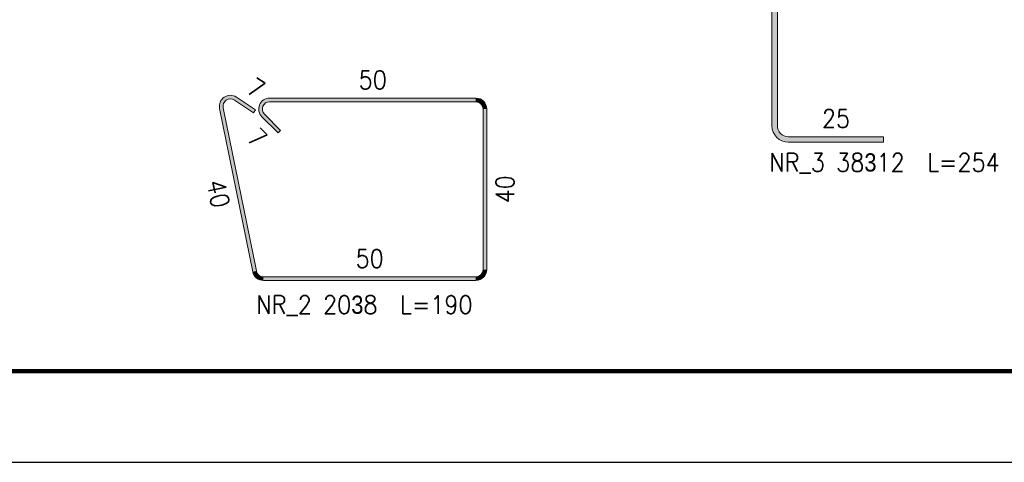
# Model space of a CAD drawing. Extents: x 72518 to 104580, y -134755 to -121361.
# Tile 2 of 47: x 74075 to 76234, y -134755 to -133784. Entities that reach past the tile are written whole.
import ezdxf

# ---------------------------------------------------------------- set-up
doc = ezdxf.new("R2010")
doc.units = 0
doc.header["$LTSCALE"] = 5
doc.header["$MEASUREMENT"] = 0
doc.layers.add('_FORMATKA', color=8, linetype='Continuous', lineweight=15, plot=False)
for name, color, linetype, lineweight in [('_RAMKA', 7, 'Continuous', 35), ('AutoCAD_Structural_Detailing_pręt wyrzucony', 7, 'Continuous', 13), ('PS_DIM', 4, 'Continuous', 13)]:
    doc.layers.add(name, color=color, linetype=linetype, lineweight=lineweight)
doc.styles.add('r-simplex', font='simplex.shx', dxfattribs={"width": 0.9})

# ---------------------------------------------------------------- blocks, each defined once
blk = doc.blocks.new('*U17')
at = {"layer": '_FORMATKA', "lineweight": -3}
blk.add_lwpolyline([(-1500, 0), (0, 0), (0, 594), (-1500, 594)], close=True, dxfattribs=at)
at = {"layer": '_RAMKA', "lineweight": -3, "const_width": 0.5}
blk.add_lwpolyline([(-1470, 10), (-10, 10), (-10, 584), (-1470, 584)], close=True, dxfattribs=at)

msp = doc.modelspace()

# ---------------------------------------------------------------- hatches: boundary and pattern name
at = {"layer": 'AutoCAD_Structural_Detailing_pręt wyrzucony'}
for points in [[(75736.49336670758, -134016.7947455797), (75724.49336670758, -134016.7947455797), (75724.49336670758, -132903.2947456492), (75736.49336670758, -132903.2947456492)], [(74546.13482817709, -133960.5520475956), (74550.55507851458, -133953.8841103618), (74592.22968622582, -133981.5106749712), (74587.80943588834, -133988.178612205)], [(74623.40253566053, -133964.0978147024), (74623.40253566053, -133956.0978147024), (75075.4025356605, -133956.0978147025), (75075.4025356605, -133964.0978147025)], [(74594.22600231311, -134335.2765239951), (74586.3854696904, -134336.8658786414), (74513.77272963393, -133978.6559860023), (74521.61326225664, -133977.066631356)], [(75091.40253566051, -133980.0978147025), (75099.40253566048, -133980.0978147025), (75099.40253566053, -134332.0978147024), (75091.40253566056, -134332.0978147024)], [(74647.44416622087, -134026.7668622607), (74641.78731197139, -134032.4237165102), (74606.43197291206, -133997.0683774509), (74612.08882716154, -133991.4115232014)], [(75969.49336670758, -134040.7947455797), (75969.49336670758, -134052.7947455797), (75760.49336670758, -134052.7947455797), (75760.49336670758, -134040.7947455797)], [(75075.40253566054, -134348.0978147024), (75075.40253566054, -134356.0978147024), (74609.90706755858, -134356.0978147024), (74609.90706755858, -134348.0978147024)]]:
    msp.add_hatch(color=6, dxfattribs=at).paths.add_polyline_path(points, flags=0)
h = msp.add_hatch(color=6, dxfattribs=at)
edge = h.paths.add_edge_path(flags=0)
edge.add_line((74550.55507851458, -133953.8841103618), (74546.13482817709, -133960.5520475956))
edge.add_arc((74537.2943275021, -133973.8879220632), 16.00000000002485, 56.45915590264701, 191.4591559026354)
edge.add_line((74521.61326225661, -133977.066631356), (74513.77272963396, -133978.6559860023))
edge.add_arc((74537.29432750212, -133973.8879220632), 23.9999999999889, 416.45915590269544, 551.4591559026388, ccw=False)
h = msp.add_hatch(color=6, dxfattribs=at)
edge = h.paths.add_edge_path(flags=0)
edge.add_line((74623.40253566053, -133956.0978147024), (74623.40253566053, -133964.0978147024))
edge.add_arc((74623.40253566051, -133980.0978147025), 16.0000000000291, 89.99999999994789, 225)
edge.add_line((74612.0888271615, -133991.4115232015), (74606.43197291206, -133997.0683774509))
edge.add_arc((74623.40253566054, -133980.0978147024), 24, 450.00000000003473, 584.9999999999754, ccw=False)
h = msp.add_hatch(color=6, dxfattribs=at)
edge = h.paths.add_edge_path(flags=0)
edge.add_line((75099.40253566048, -133980.0978147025), (75091.40253566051, -133980.0978147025))
edge.add_arc((75075.40253566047, -133980.0978147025), 16.00000000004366, 0, 89.99999999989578)
edge.add_line((75075.4025356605, -133964.0978147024), (75075.4025356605, -133956.0978147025))
edge.add_arc((75075.40253566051, -133980.0978147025), 23.9999999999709, 360.00000000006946, 450.00000000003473, ccw=False)
h = msp.add_hatch(color=6, dxfattribs=at)
edge = h.paths.add_edge_path(flags=0)
edge.add_line((75724.49336670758, -134016.7947455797), (75736.49336670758, -134016.7947455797))
edge.add_arc((75760.49336670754, -134016.7947455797), 23.99999999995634, 179.9999999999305, 270.0000000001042)
edge.add_line((75760.49336670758, -134040.7947455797), (75760.49336670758, -134052.7947455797))
edge.add_arc((75760.4933667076, -134016.7947455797), 36.00000000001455, 539.9999999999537, 629.9999999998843, ccw=False)
h = msp.add_hatch(color=6, dxfattribs=at)
edge = h.paths.add_edge_path(flags=0)
edge.add_line((74586.3854696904, -134336.8658786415), (74594.22600231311, -134335.2765239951))
edge.add_arc((74609.90706755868, -134332.0978147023), 16.00000000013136, -168.540844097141, -90.00000000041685)
edge.add_line((74609.90706755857, -134348.0978147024), (74609.90706755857, -134356.0978147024))
edge.add_arc((74609.9070675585, -134332.0978147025), 23.99999999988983, 191.4591559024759, 270.0000000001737, ccw=False)
h = msp.add_hatch(color=6, dxfattribs=at)
edge = h.paths.add_edge_path(flags=0)
edge.add_line((75075.40253566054, -134356.0978147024), (75075.40253566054, -134348.0978147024))
edge.add_arc((75075.40253566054, -134332.0978147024), 15.9999999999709, -89.99999999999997, 1.042458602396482e-10)
edge.add_line((75091.40253566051, -134332.0978147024), (75099.40253566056, -134332.0978147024))
edge.add_arc((75075.4025356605, -134332.0978147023), 24.00000000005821, 270.00000000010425, 359.9999999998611, ccw=False)

# ---------------------------------------------------------------- linework, layer by layer
at = {"layer": 'AutoCAD_Structural_Detailing_pręt wyrzucony', "color": 6}
for p, q in [((75724.49336670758, -134016.7947455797), (75724.49336670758, -132903.2947456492)), ((75736.49336670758, -134016.7947455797), (75736.49336670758, -132903.2947456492)), ((74550.55507851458, -133953.8841103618), (74592.22968622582, -133981.5106749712)), ((74623.40253566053, -133956.0978147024), (75075.4025356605, -133956.0978147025)), ((74586.3854696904, -134336.8658786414), (74513.77272963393, -133978.6559860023)), ((74594.22600231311, -134335.2765239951), (74521.61326225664, -133977.066631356)), ((74546.13482817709, -133960.5520475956), (74587.80943588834, -133988.178612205)), ((74623.40253566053, -133964.0978147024), (75075.4025356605, -133964.0978147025)), ((75091.40253566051, -133980.0978147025), (75091.40253566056, -134332.0978147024)), ((75099.40253566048, -133980.0978147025), (75099.40253566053, -134332.0978147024)), ((74592.22968622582, -133981.5106749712), (74587.80943588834, -133988.178612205)), ((74641.78731197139, -134032.4237165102), (74606.43197291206, -133997.0683774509)), ((74647.44416622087, -134026.7668622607), (74612.08882716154, -133991.4115232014)), ((74641.78731197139, -134032.4237165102), (74647.44416622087, -134026.7668622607)), ((75969.49336670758, -134040.7947455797), (75760.49336670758, -134040.7947455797)), ((75969.49336670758, -134052.7947455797), (75969.49336670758, -134040.7947455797)), ((75969.49336670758, -134052.7947455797), (75760.49336670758, -134052.7947455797)), ((75075.40253566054, -134348.0978147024), (74609.90706755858, -134348.0978147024)), ((75075.40253566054, -134356.0978147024), (74609.90706755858, -134356.0978147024))]:
    msp.add_line(p, q, dxfattribs=at)
for centre, radius, start, end in [((74537.29432750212, -133973.8879220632), 23.9999999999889, 56.45915590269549, 191.4591559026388), ((74537.2943275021, -133973.8879220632), 16.00000000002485, 56.45915590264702, 191.4591559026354), ((74623.40253566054, -133980.0978147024), 24, 90.0000000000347, 224.9999999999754), ((75075.40253566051, -133980.0978147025), 23.9999999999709, 6.94802772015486e-11, 90.00000000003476), ((74623.40253566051, -133980.0978147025), 16.0000000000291, 89.99999999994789, 225), ((75075.40253566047, -133980.0978147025), 16.00000000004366, 0, 89.99999999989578), ((75760.4933667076, -134016.7947455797), 36.00000000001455, 179.9999999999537, 269.9999999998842), ((75760.49336670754, -134016.7947455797), 23.99999999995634, 179.9999999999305, 270.0000000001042), ((74609.9070675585, -134332.0978147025), 23.99999999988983, 191.4591559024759, 270.0000000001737), ((74609.90706755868, -134332.0978147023), 16.00000000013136, 191.459155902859, 269.9999999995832), ((75075.40253566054, -134332.0978147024), 15.9999999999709, 270, 1.042458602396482e-10), ((75075.4025356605, -134332.0978147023), 24.00000000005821, 270.0000000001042, 359.9999999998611)]:
    msp.add_arc(centre, radius, start, end, dxfattribs=at)

# ---------------------------------------------------------------- block references
at = {"layer": 'PS_DIM', "xscale": 20, "yscale": 20, "zscale": 20}
msp.add_blockref('*U17', (102637.6686294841, -134754.8987241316), dxfattribs=at)

# ---------------------------------------------------------------- texts
at = {"layer": 'AutoCAD_Structural_Detailing_pręt wyrzucony', "color": 3, "char_height": 40, "attachment_point": 5, "style": 'r-simplex'}
for s, insert in [('50', (74849.40253566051, -133916.0978147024)), ('25', (75864.99336670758, -134000.7947455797)), ('NR_3 38\\Fdiam;3\\Fsimplex.shx;12  L=254', (75971.33259300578, -134099.036789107)), ('50', (74842.65480160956, -134308.0978147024)), ('NR_2 20\\Fdiam;3\\Fsimplex.shx;8  L=190', (74831.05769963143, -134411.1122957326))]:
    msp.add_mtext(s, dxfattribs=dict(at, insert=insert))
for s, insert, rotation in [('7', (74593.49363405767, -133934.3577064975), 326.45915590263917), ('7', (74595.82537119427, -134043.030318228), 315.0000000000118), ('40', (75139.40253566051, -134156.0978147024), 90.00000000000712), ('40', (74510.87643654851, -134165.7077055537), 281.45915590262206)]:
    msp.add_mtext(s, dxfattribs=dict(at, insert=insert, rotation=rotation))

doc.saveas('drawing.dxf')
